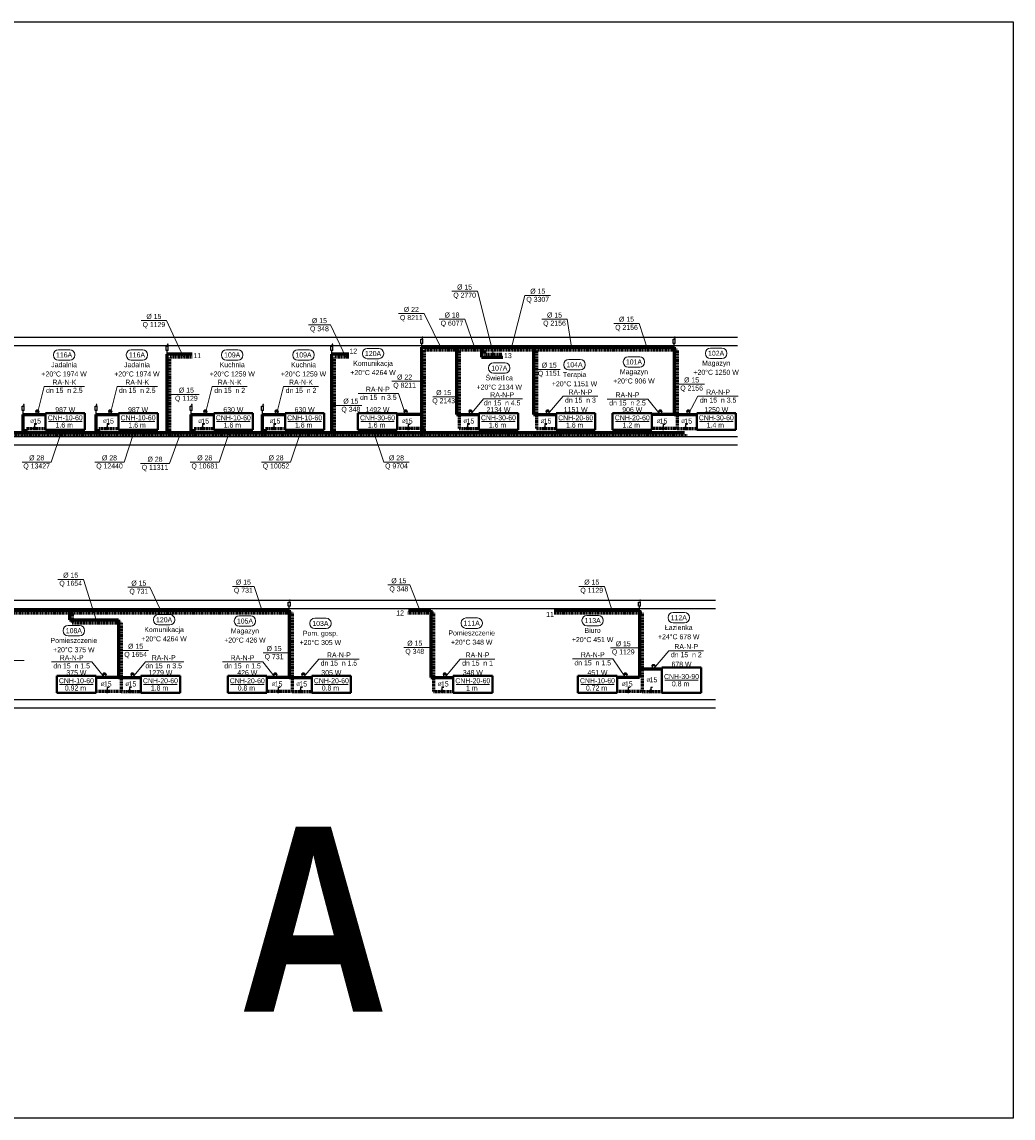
# Model space of a CAD drawing. Header units: millimetres. Extents: x -13172 to 86547, y 20 to 116183.
# Tile 45 of 52: x 17276 to 20814, y 56961 to 60875. Entities that reach past the tile are written whole.
import ezdxf
from ezdxf.enums import TextEntityAlignment as Align

# ---------------------------------------------------------------- set-up
doc = ezdxf.new("R2010")
doc.units = ezdxf.units.MM
doc.header["$LTSCALE"] = 0.7
doc.linetypes.add('CIEPLA', pattern=[5.7625, 3.175, -2.5875])
doc.layers.add('0000_NIEDRUK', color=3, linetype='Continuous', lineweight=25, plot=False)
for name, color, linetype, lineweight in [('____________co_rury_powrót', 5, 'CIEPLA', 60), ('____________co_rury_zasilanie', 1, 'Continuous', 60), ('ETYKIETY_ARMATURY', 7, 'Continuous', 18), ('ETYKIETY_GRZEJNIKOW', 7, 'Continuous', 18), ('ETYKIETY_POMIESZCZEN', 7, 'Continuous', 18), ('ETYKIETY_PRZEWODOW', 7, 'Continuous', 18), ('GRZEJNIKI', 1, 'Continuous', 40)]:
    doc.layers.add(name, color=color, linetype=linetype, lineweight=lineweight)
doc.layers.add('ARMATURA', color=7, linetype='Continuous')
doc.layers.add('STROPY', color=7, linetype='Continuous')
doc.styles.add('arial', font='arial.ttf', dxfattribs={"width": 0.9})
doc.styles.add('Ariel', font='arialbd.ttf', dxfattribs={"width": 0.8})

msp = doc.modelspace()

# ---------------------------------------------------------------- linework, layer by layer
at = {"layer": '0000_NIEDRUK'}
msp.add_lwpolyline([(15070.164, 60875.192), (20813.964, 60875.192), (20813.964, 56960.554), (15070.164, 56960.554)], close=True, dxfattribs=at)
at = {"layer": '____________co_rury_powrót'}
for p, q in [((19614.639, 59703.459), (18713.296, 59703.459)), ((18713.296, 59398.459), (18713.296, 59703.459)), ((18836.981, 59703.459), (18836.981, 59423.459)), ((18926.723, 59703.459), (18926.723, 59688.459)), ((19112.578, 59703.459), (19112.578, 59423.459)), ((19614.639, 59703.459), (19614.639, 59423.459)), ((17884.262, 59678.459), (17804.262, 59678.459)), ((17804.262, 59398.459), (17804.262, 59678.459)), ((18443.313, 59678.459), (18392.012, 59678.459)), ((18392.012, 59398.459), (18392.012, 59678.459)), ((18926.723, 59688.459), (18991.723, 59688.459)), ((15917.906, 59398.459), (19650.906, 59398.459)), ((17290.539, 59423.459), (17360.539, 59423.459)), ((17290.539, 59398.459), (17290.539, 59423.459)), ((17550.597, 59423.459), (17620.597, 59423.459)), ((17550.597, 59398.459), (17550.597, 59423.459)), ((17890.584, 59423.459), (17960.584, 59423.459)), ((17890.584, 59398.459), (17890.584, 59423.459)), ((18145.08, 59423.459), (18215.08, 59423.459)), ((18145.08, 59398.459), (18145.08, 59423.459)), ((18713.296, 59423.459), (18615.296, 59423.459)), ((18836.981, 59423.459), (18906.981, 59423.459)), ((19112.578, 59423.459), (19182.578, 59423.459)), ((19614.639, 59423.459), (19524.639, 59423.459)), ((19614.639, 59423.459), (19684.639, 59423.459)), ((16955.529, 58764.46), (18240.471, 58764.46)), ((17455.471, 58764.46), (17455.471, 58729.46)), ((18240.471, 58764.46), (18240.471, 58484.46)), ((18654.045, 58764.46), (18745.471, 58764.46)), ((18745.471, 58764.46), (18745.471, 58484.46)), ((19175.777, 58764.46), (19490.471, 58764.46)), ((19490.471, 58764.46), (19490.471, 58484.46)), ((17455.471, 58729.46), (17630.471, 58729.46)), ((17630.471, 58729.46), (17630.471, 58484.46)), ((17630.471, 58484.46), (17540.471, 58484.46)), ((17630.471, 58484.46), (17700.471, 58484.46)), ((18240.471, 58484.46), (18150.471, 58484.46)), ((18240.471, 58484.46), (18310.471, 58484.46)), ((18745.471, 58484.46), (18815.471, 58484.46)), ((19490.471, 58484.46), (19400.471, 58484.46)), ((19490.471, 58484.46), (19560.471, 58484.46))]:
    msp.add_line(p, q, dxfattribs=at)
at = {"layer": '____________co_rury_zasilanie'}
for p, q in [((18703.296, 59473.459), (18703.296, 59713.459)), ((18703.296, 59713.459), (19604.639, 59713.459)), ((18826.981, 59713.459), (18826.981, 59473.459)), ((18916.723, 59713.459), (18916.723, 59678.459)), ((19102.578, 59713.459), (19102.578, 59473.459)), ((19604.639, 59713.459), (19604.639, 59473.459)), ((17794.262, 59408.459), (17794.262, 59688.459)), ((17884.262, 59688.459), (17794.262, 59688.459)), ((18382.012, 59408.459), (18382.012, 59688.459)), ((18443.313, 59688.459), (18382.012, 59688.459)), ((18916.723, 59678.459), (18992.166, 59678.459)), ((17280.539, 59408.459), (17280.539, 59473.459)), ((17280.539, 59473.459), (17360.539, 59473.459)), ((17540.597, 59408.459), (17540.597, 59473.459)), ((17540.597, 59473.459), (17620.597, 59473.459)), ((17880.584, 59408.459), (17880.584, 59473.459)), ((17880.584, 59473.459), (17960.584, 59473.459)), ((18135.08, 59408.459), (18135.08, 59473.459)), ((18135.08, 59473.459), (18215.08, 59473.459)), ((18703.296, 59473.459), (18615.296, 59473.459)), ((18703.296, 59408.459), (18703.296, 59473.459)), ((18826.981, 59473.459), (18906.981, 59473.459)), ((19102.578, 59473.459), (19182.578, 59473.459)), ((19604.639, 59473.459), (19524.639, 59473.459)), ((19604.639, 59473.459), (19684.639, 59473.459)), ((15907.906, 59408.459), (19640.906, 59408.459)), ((17055.471, 58774.46), (17340.471, 58774.46)), ((17340.471, 58774.46), (17445.471, 58774.46)), ((17445.471, 58774.46), (17950.471, 58774.46)), ((17445.471, 58774.46), (17445.471, 58739.46)), ((17950.471, 58774.46), (18230.471, 58774.46)), ((18230.471, 58774.46), (18230.471, 58534.46)), ((18655.471, 58774.46), (18735.471, 58774.46)), ((18735.471, 58774.46), (18735.471, 58534.46)), ((19175.471, 58774.46), (19480.471, 58774.46)), ((19480.471, 58774.46), (19480.471, 58534.46)), ((17445.471, 58739.46), (17620.471, 58739.46)), ((17620.471, 58739.46), (17620.471, 58534.46)), ((19480.471, 58564.46), (19560.471, 58564.46)), ((17620.471, 58534.46), (17540.471, 58534.46)), ((17620.471, 58534.46), (17700.471, 58534.46)), ((18230.471, 58534.46), (18150.471, 58534.46)), ((18230.471, 58534.46), (18310.471, 58534.46)), ((18735.471, 58534.46), (18815.471, 58534.46)), ((19480.471, 58534.46), (19400.471, 58534.46))]:
    msp.add_line(p, q, dxfattribs=at)
at = {"layer": 'ARMATURA'}
for p, q in [((18699.644, 59742.42), (18706.948, 59742.42)), ((18699.644, 59727.133), (18699.644, 59742.42)), ((18706.948, 59727.133), (18706.948, 59742.42)), ((19600.987, 59742.42), (19608.291, 59742.42)), ((19600.987, 59727.133), (19600.987, 59742.42)), ((19608.291, 59727.133), (19608.291, 59742.42)), ((17790.609, 59717.42), (17797.914, 59717.42)), ((17790.609, 59702.133), (17790.609, 59717.42)), ((17797.914, 59702.133), (17790.609, 59702.133)), ((17794.262, 59688.459), (17794.262, 59702.133)), ((17797.914, 59702.133), (17797.914, 59717.42)), ((18378.36, 59717.42), (18385.664, 59717.42)), ((18378.36, 59702.133), (18378.36, 59717.42)), ((18385.664, 59702.133), (18378.36, 59702.133)), ((18382.012, 59688.459), (18382.012, 59702.133)), ((18385.664, 59702.133), (18385.664, 59717.42)), ((18706.948, 59727.133), (18699.644, 59727.133)), ((18703.296, 59713.459), (18703.296, 59727.133)), ((19608.291, 59727.133), (19600.987, 59727.133)), ((19604.639, 59713.459), (19604.639, 59727.133)), ((17276.887, 59502.42), (17284.191, 59502.42)), ((17276.887, 59487.133), (17276.887, 59502.42)), ((17284.191, 59487.133), (17276.887, 59487.133)), ((17280.539, 59473.459), (17280.539, 59487.133)), ((17284.191, 59487.133), (17284.191, 59502.42)), ((17327.539, 59488.459), (17324.539, 59485.459)), ((17324.539, 59485.459), (17336.539, 59485.459)), ((17324.539, 59485.459), (17327.539, 59475.459)), ((17333.539, 59488.459), (17327.539, 59488.459)), ((17336.539, 59485.459), (17333.539, 59488.459)), ((17336.539, 59485.459), (17333.539, 59475.459)), ((17536.945, 59502.42), (17544.249, 59502.42)), ((17536.945, 59487.133), (17536.945, 59502.42)), ((17544.249, 59487.133), (17536.945, 59487.133)), ((17540.597, 59473.459), (17540.597, 59487.133)), ((17544.249, 59487.133), (17544.249, 59502.42)), ((17587.597, 59488.459), (17584.597, 59485.459)), ((17584.597, 59485.459), (17596.597, 59485.459)), ((17584.597, 59485.459), (17587.597, 59475.459)), ((17593.597, 59488.459), (17587.597, 59488.459)), ((17596.597, 59485.459), (17593.597, 59488.459)), ((17596.597, 59485.459), (17593.597, 59475.459)), ((17876.932, 59502.42), (17884.236, 59502.42)), ((17876.932, 59487.133), (17876.932, 59502.42)), ((17884.236, 59487.133), (17876.932, 59487.133)), ((17880.584, 59473.459), (17880.584, 59487.133)), ((17884.236, 59487.133), (17884.236, 59502.42)), ((17927.584, 59488.459), (17924.584, 59485.459)), ((17924.584, 59485.459), (17936.584, 59485.459)), ((17924.584, 59485.459), (17927.584, 59475.459)), ((17933.584, 59488.459), (17927.584, 59488.459)), ((17936.584, 59485.459), (17933.584, 59488.459)), ((17936.584, 59485.459), (17933.584, 59475.459)), ((18131.428, 59502.42), (18138.732, 59502.42)), ((18131.428, 59487.133), (18131.428, 59502.42)), ((18138.732, 59487.133), (18131.428, 59487.133)), ((18135.08, 59473.459), (18135.08, 59487.133)), ((18138.732, 59487.133), (18138.732, 59502.42)), ((18182.08, 59488.459), (18179.08, 59485.459)), ((18179.08, 59485.459), (18191.08, 59485.459)), ((18179.08, 59485.459), (18182.08, 59475.459)), ((18188.08, 59488.459), (18182.08, 59488.459)), ((18191.08, 59485.459), (18188.08, 59488.459)), ((18191.08, 59485.459), (18188.08, 59475.459)), ((18642.296, 59488.459), (18639.296, 59485.459)), ((18639.296, 59485.459), (18651.296, 59485.459)), ((18639.296, 59485.459), (18642.296, 59475.459)), ((18648.296, 59488.459), (18642.296, 59488.459)), ((18651.296, 59485.459), (18648.296, 59488.459)), ((18651.296, 59485.459), (18648.296, 59475.459)), ((18873.981, 59488.459), (18870.981, 59485.459)), ((18870.981, 59485.459), (18882.981, 59485.459)), ((18870.981, 59485.459), (18873.981, 59475.459)), ((18879.981, 59488.459), (18873.981, 59488.459)), ((18882.981, 59485.459), (18879.981, 59488.459)), ((18882.981, 59485.459), (18879.981, 59475.459)), ((19149.578, 59488.459), (19146.578, 59485.459)), ((19146.578, 59485.459), (19158.578, 59485.459)), ((19146.578, 59485.459), (19149.578, 59475.459)), ((19155.578, 59488.459), (19149.578, 59488.459)), ((19158.578, 59485.459), (19155.578, 59488.459)), ((19158.578, 59485.459), (19155.578, 59475.459)), ((19551.639, 59488.459), (19548.639, 59485.459)), ((19548.639, 59485.459), (19560.639, 59485.459)), ((19548.639, 59485.459), (19551.639, 59475.459)), ((19557.639, 59488.459), (19551.639, 59488.459)), ((19560.639, 59485.459), (19557.639, 59488.459)), ((19560.639, 59485.459), (19557.639, 59475.459)), ((19651.639, 59488.459), (19648.639, 59485.459)), ((19648.639, 59485.459), (19660.639, 59485.459)), ((19648.639, 59485.459), (19651.639, 59475.459)), ((19657.639, 59488.459), (19651.639, 59488.459)), ((19660.639, 59485.459), (19657.639, 59488.459)), ((19660.639, 59485.459), (19657.639, 59475.459)), ((17327.539, 59437.459), (17320.539, 59437.459)), ((17320.539, 59437.459), (17320.539, 59430.459)), ((17587.597, 59437.459), (17580.597, 59437.459)), ((17580.597, 59437.459), (17580.597, 59430.459)), ((17927.584, 59437.459), (17920.584, 59437.459)), ((17920.584, 59437.459), (17920.584, 59430.459)), ((18182.08, 59437.459), (18175.08, 59437.459)), ((18175.08, 59437.459), (18175.08, 59430.459)), ((18662.296, 59437.459), (18655.296, 59437.459)), ((18655.296, 59437.459), (18655.296, 59430.459)), ((18873.981, 59437.459), (18866.981, 59437.459)), ((18866.981, 59437.459), (18866.981, 59430.459)), ((19149.578, 59437.459), (19142.578, 59437.459)), ((19142.578, 59437.459), (19142.578, 59430.459)), ((19571.639, 59437.459), (19564.639, 59437.459)), ((19564.639, 59437.459), (19564.639, 59430.459)), ((19651.639, 59437.459), (19644.639, 59437.459)), ((19644.639, 59437.459), (19644.639, 59430.459)), ((18226.819, 58803.42), (18234.123, 58803.42)), ((18226.819, 58788.134), (18226.819, 58803.42)), ((18234.123, 58788.134), (18234.123, 58803.42)), ((19476.819, 58803.42), (19484.123, 58803.42)), ((19476.819, 58788.134), (19476.819, 58803.42)), ((19484.123, 58788.134), (19484.123, 58803.42)), ((18234.123, 58788.134), (18226.819, 58788.134)), ((18230.471, 58774.46), (18230.471, 58788.134)), ((19484.123, 58788.134), (19476.819, 58788.134)), ((19480.471, 58774.46), (19480.471, 58788.134)), ((19527.471, 58579.46), (19524.471, 58576.46)), ((19524.471, 58576.46), (19536.471, 58576.46)), ((19524.471, 58576.46), (19527.471, 58566.46)), ((19533.471, 58579.46), (19527.471, 58579.46)), ((19536.471, 58576.46), (19533.471, 58579.46)), ((19536.471, 58576.46), (19533.471, 58566.46)), ((17567.471, 58549.46), (17564.471, 58546.46)), ((17564.471, 58546.46), (17576.471, 58546.46)), ((17564.471, 58546.46), (17567.471, 58536.46)), ((17573.471, 58549.46), (17567.471, 58549.46)), ((17576.471, 58546.46), (17573.471, 58549.46)), ((17576.471, 58546.46), (17573.471, 58536.46)), ((17667.471, 58549.46), (17664.471, 58546.46)), ((17664.471, 58546.46), (17676.471, 58546.46)), ((17664.471, 58546.46), (17667.471, 58536.46)), ((17673.471, 58549.46), (17667.471, 58549.46)), ((17676.471, 58546.46), (17673.471, 58549.46)), ((17676.471, 58546.46), (17673.471, 58536.46)), ((18177.471, 58549.46), (18174.471, 58546.46)), ((18174.471, 58546.46), (18186.471, 58546.46)), ((18174.471, 58546.46), (18177.471, 58536.46)), ((18183.471, 58549.46), (18177.471, 58549.46)), ((18186.471, 58546.46), (18183.471, 58549.46)), ((18186.471, 58546.46), (18183.471, 58536.46)), ((18277.471, 58549.46), (18274.471, 58546.46)), ((18274.471, 58546.46), (18286.471, 58546.46)), ((18274.471, 58546.46), (18277.471, 58536.46)), ((18283.471, 58549.46), (18277.471, 58549.46)), ((18286.471, 58546.46), (18283.471, 58549.46)), ((18286.471, 58546.46), (18283.471, 58536.46)), ((18782.471, 58549.46), (18779.471, 58546.46)), ((18779.471, 58546.46), (18791.471, 58546.46)), ((18779.471, 58546.46), (18782.471, 58536.46)), ((18788.471, 58549.46), (18782.471, 58549.46)), ((18791.471, 58546.46), (18788.471, 58549.46)), ((18791.471, 58546.46), (18788.471, 58536.46)), ((19427.471, 58549.46), (19424.471, 58546.46)), ((19424.471, 58546.46), (19436.471, 58546.46)), ((19424.471, 58546.46), (19427.471, 58536.46)), ((19433.471, 58549.46), (19427.471, 58549.46)), ((19436.471, 58546.46), (19433.471, 58549.46)), ((19436.471, 58546.46), (19433.471, 58536.46)), ((17587.471, 58498.46), (17580.471, 58498.46)), ((17580.471, 58498.46), (17580.471, 58491.46)), ((17667.471, 58498.46), (17660.471, 58498.46)), ((17660.471, 58498.46), (17660.471, 58491.46)), ((18197.471, 58498.46), (18190.471, 58498.46)), ((18190.471, 58498.46), (18190.471, 58491.46)), ((18277.471, 58498.46), (18270.471, 58498.46)), ((18270.471, 58498.46), (18270.471, 58491.46)), ((18782.471, 58498.46), (18775.471, 58498.46)), ((18775.471, 58498.46), (18775.471, 58491.46)), ((19447.471, 58498.46), (19440.471, 58498.46)), ((19440.471, 58498.46), (19440.471, 58491.46)), ((19527.471, 58498.46), (19520.471, 58498.46)), ((19520.471, 58498.46), (19520.471, 58491.46))]:
    msp.add_line(p, q, dxfattribs=at)
at = {"layer": 'ARMATURA', "lineweight": 18}
for p, q in [((18703.404, 59746.281), (18705.463, 59751.335)), ((18707.522, 59746.281), (18705.463, 59751.335)), ((18705.463, 59742.42), (18705.463, 59748.037)), ((19604.747, 59746.281), (19606.806, 59751.335)), ((19608.865, 59746.281), (19606.806, 59751.335)), ((19606.806, 59742.42), (19606.806, 59748.037)), ((17794.37, 59721.281), (17796.429, 59726.335)), ((17798.488, 59721.281), (17796.429, 59726.335)), ((17796.429, 59717.42), (17796.429, 59723.037)), ((18382.12, 59721.281), (18384.179, 59726.335)), ((18386.238, 59721.281), (18384.179, 59726.335)), ((18384.179, 59717.42), (18384.179, 59723.037)), ((17280.647, 59506.281), (17282.706, 59511.335)), ((17284.765, 59506.281), (17282.706, 59511.335)), ((17282.706, 59502.42), (17282.706, 59508.037)), ((17540.705, 59506.281), (17542.764, 59511.335)), ((17544.823, 59506.281), (17542.764, 59511.335)), ((17542.764, 59502.42), (17542.764, 59508.037)), ((17880.693, 59506.281), (17882.752, 59511.335)), ((17884.811, 59506.281), (17882.752, 59511.335)), ((17882.752, 59502.42), (17882.752, 59508.037)), ((18135.189, 59506.281), (18137.248, 59511.335)), ((18139.307, 59506.281), (18137.248, 59511.335)), ((18137.248, 59502.42), (18137.248, 59508.037)), ((18230.579, 58807.281), (18232.638, 58812.335)), ((18234.697, 58807.281), (18232.638, 58812.335)), ((18232.638, 58803.42), (18232.638, 58809.037)), ((19480.579, 58807.281), (19482.638, 58812.335)), ((19484.697, 58807.281), (19482.638, 58812.335)), ((19482.638, 58803.42), (19482.638, 58809.037))]:
    msp.add_line(p, q, dxfattribs=at)
at = {"layer": 'ARMATURA'}
for points, const_width in [([(17327.539, 59473.459, 1), (17333.539, 59473.459, 1)], 6), ([(17587.597, 59473.459, 1), (17593.597, 59473.459, 1)], 6), ([(17927.584, 59473.459, 1), (17933.584, 59473.459, 1)], 6), ([(18182.08, 59473.459, 1), (18188.08, 59473.459, 1)], 6), ([(18642.296, 59473.459, 1), (18648.296, 59473.459, 1)], 6), ([(18873.981, 59473.459, 1), (18879.981, 59473.459, 1)], 6), ([(19149.578, 59473.459, 1), (19155.578, 59473.459, 1)], 6), ([(19551.639, 59473.459, 1), (19557.639, 59473.459, 1)], 6), ([(19651.639, 59473.459, 1), (19657.639, 59473.459, 1)], 6), ([(17317.039, 59423.459, 1), (17324.039, 59423.459, 1)], 7), ([(17577.097, 59423.459, 1), (17584.097, 59423.459, 1)], 7), ([(17917.084, 59423.459, 1), (17924.084, 59423.459, 1)], 7), ([(18171.58, 59423.459, 1), (18178.58, 59423.459, 1)], 7), ([(18651.796, 59423.459, 1), (18658.796, 59423.459, 1)], 7), ([(18863.481, 59423.459, 1), (18870.481, 59423.459, 1)], 7), ([(19139.078, 59423.459, 1), (19146.078, 59423.459, 1)], 7), ([(19561.139, 59423.459, 1), (19568.139, 59423.459, 1)], 7), ([(19641.139, 59423.459, 1), (19648.139, 59423.459, 1)], 7), ([(19527.471, 58564.46, 1), (19533.471, 58564.46, 1)], 6), ([(17567.471, 58534.46, 1), (17573.471, 58534.46, 1)], 6), ([(17667.471, 58534.46, 1), (17673.471, 58534.46, 1)], 6), ([(18177.471, 58534.46, 1), (18183.471, 58534.46, 1)], 6), ([(18277.471, 58534.46, 1), (18283.471, 58534.46, 1)], 6), ([(18782.471, 58534.46, 1), (18788.471, 58534.46, 1)], 6), ([(19427.471, 58534.46, 1), (19433.471, 58534.46, 1)], 6), ([(17576.971, 58484.46, 1), (17583.971, 58484.46, 1)], 7), ([(17656.971, 58484.46, 1), (17663.971, 58484.46, 1)], 7), ([(18186.971, 58484.46, 1), (18193.971, 58484.46, 1)], 7), ([(18266.971, 58484.46, 1), (18273.971, 58484.46, 1)], 7), ([(18771.971, 58484.46, 1), (18778.971, 58484.46, 1)], 7), ([(19436.971, 58484.46, 1), (19443.971, 58484.46, 1)], 7), ([(19516.971, 58484.46, 1), (19523.971, 58484.46, 1)], 7)]:
    msp.add_lwpolyline(points, format="xyb", close=True, dxfattribs=dict(at, const_width=const_width))
at = {"layer": 'ETYKIETY_ARMATURY'}
for p, q in [((17330.539, 59473.459), (17355.539, 59573.459)), ((17355.539, 59573.459), (17499.539, 59573.459)), ((17590.597, 59473.459), (17615.597, 59573.459)), ((17615.597, 59573.459), (17759.597, 59573.459)), ((17930.584, 59473.459), (17955.584, 59573.459)), ((17955.584, 59573.459), (18079.584, 59573.459)), ((18185.08, 59473.459), (18210.08, 59573.459)), ((18210.08, 59573.459), (18334.08, 59573.459)), ((18476.296, 59548.459), (18620.296, 59548.459)), ((18645.296, 59473.459), (18620.296, 59548.459)), ((18876.981, 59473.459), (18923.757, 59528.739)), ((18923.757, 59528.739), (19062.259, 59528.739)), ((19152.578, 59473.459), (19207.578, 59538.459)), ((19207.578, 59538.459), (19331.578, 59538.459)), ((19365.639, 59528.459), (19509.639, 59528.459)), ((19554.639, 59473.459), (19509.639, 59528.459)), ((19654.639, 59473.459), (19689.055, 59538.459)), ((19689.055, 59538.459), (19833.055, 59538.459)), ((19530.471, 58564.46), (19585.471, 58629.46)), ((19585.471, 58629.46), (19709.471, 58629.46)), ((17156.117, 58594.314), (17283.887, 58594.314)), ((17381.471, 58589.46), (17525.471, 58589.46)), ((17570.471, 58534.46), (17525.471, 58589.46)), ((17670.471, 58534.46), (17717.246, 58589.74)), ((17717.246, 58589.74), (17854.033, 58589.74)), ((17991.471, 58589.46), (18135.471, 58589.46)), ((18180.471, 58534.46), (18135.471, 58589.46)), ((18280.471, 58534.46), (18335.471, 58599.46)), ((18335.471, 58599.46), (18479.471, 58599.46)), ((18785.471, 58534.46), (18840.471, 58599.46)), ((18840.471, 58599.46), (18964.471, 58599.46)), ((19241.471, 58600.367), (19385.471, 58600.367)), ((19430.471, 58534.46), (19385.471, 58600.367))]:
    msp.add_line(p, q, dxfattribs=at)
at = {"layer": 'ETYKIETY_POMIESZCZEN'}
for p, q in [((17406.039, 59704.459), (17447.039, 59704.459)), ((17666.097, 59704.459), (17707.097, 59704.459)), ((18006.084, 59704.459), (18047.084, 59704.459)), ((18260.58, 59704.459), (18301.58, 59704.459)), ((18508.796, 59709.459), (18549.796, 59709.459)), ((19733.511, 59710.334), (19774.511, 59710.334)), ((17388.539, 59686.959), (17388.539, 59684.959)), ((17406.039, 59667.459), (17447.039, 59667.459)), ((17464.539, 59686.959), (17464.539, 59684.959)), ((17648.597, 59686.959), (17648.597, 59684.959)), ((17666.097, 59667.459), (17707.097, 59667.459)), ((17724.597, 59686.959), (17724.597, 59684.959)), ((17988.584, 59686.959), (17988.584, 59684.959)), ((18006.084, 59667.459), (18047.084, 59667.459)), ((18064.584, 59686.959), (18064.584, 59684.959)), ((18243.08, 59686.959), (18243.08, 59684.959)), ((18260.58, 59667.459), (18301.58, 59667.459)), ((18319.08, 59686.959), (18319.08, 59684.959)), ((18491.296, 59691.959), (18491.296, 59689.959)), ((18508.796, 59672.459), (18549.796, 59672.459)), ((18567.296, 59691.959), (18567.296, 59689.959)), ((19228.078, 59669.459), (19269.078, 59669.459)), ((19422.639, 59661.959), (19422.639, 59659.959)), ((19440.139, 59679.459), (19481.139, 59679.459)), ((19498.639, 59661.959), (19498.639, 59659.959)), ((19716.011, 59692.834), (19716.011, 59690.834)), ((19733.511, 59673.334), (19774.511, 59673.334)), ((19792.011, 59692.834), (19792.011, 59690.834)), ((18941.874, 59640.067), (18941.874, 59638.067)), ((18959.374, 59657.567), (19000.374, 59657.567)), ((18959.374, 59620.567), (19000.374, 59620.567)), ((19017.874, 59640.067), (19017.874, 59638.067)), ((19210.578, 59651.959), (19210.578, 59649.959)), ((19228.078, 59632.459), (19269.078, 59632.459)), ((19286.578, 59651.959), (19286.578, 59649.959)), ((19440.139, 59642.459), (19481.139, 59642.459)), ((19600.131, 58766.043), (19641.131, 58766.043)), ((17440.848, 58719.734), (17481.848, 58719.734)), ((17745.501, 58741.114), (17745.501, 58739.114)), ((17763.001, 58758.614), (17804.001, 58758.614)), ((17763.001, 58721.614), (17804.001, 58721.614)), ((17821.501, 58741.114), (17821.501, 58739.114)), ((18034.066, 58736.536), (18034.066, 58734.536)), ((18051.566, 58754.036), (18092.566, 58754.036)), ((18110.066, 58736.536), (18110.066, 58734.536)), ((18303.471, 58727.96), (18303.471, 58725.96)), ((18320.971, 58745.46), (18361.971, 58745.46)), ((18379.471, 58727.96), (18379.471, 58725.96)), ((18843.471, 58728.969), (18843.471, 58726.969)), ((18860.971, 58746.469), (18901.971, 58746.469)), ((18919.471, 58728.969), (18919.471, 58726.969)), ((19275.075, 58738.252), (19275.075, 58736.252)), ((19292.575, 58755.752), (19333.575, 58755.752)), ((19351.075, 58738.252), (19351.075, 58736.252)), ((19582.631, 58748.543), (19582.631, 58746.543)), ((19600.131, 58729.043), (19641.131, 58729.043)), ((19658.631, 58748.543), (19658.631, 58746.543)), ((17423.348, 58702.234), (17423.348, 58700.234)), ((17440.848, 58682.734), (17481.848, 58682.734)), ((17499.348, 58702.234), (17499.348, 58700.234)), ((18051.566, 58717.036), (18092.566, 58717.036)), ((18320.971, 58708.46), (18361.971, 58708.46)), ((18860.971, 58709.469), (18901.971, 58709.469)), ((19292.575, 58718.752), (19333.575, 58718.752))]:
    msp.add_line(p, q, dxfattribs=at)
for centre, start, end in [((17406.039, 59686.959), 90, 180), ((17447.039, 59686.959), 0, 90), ((17666.097, 59686.959), 90, 180), ((17707.097, 59686.959), 0, 90), ((18006.084, 59686.959), 90, 180), ((18047.084, 59686.959), 0, 90), ((18260.58, 59686.959), 90, 180), ((18301.58, 59686.959), 0, 90), ((18508.796, 59691.959), 90, 180), ((18549.796, 59691.959), 0, 90), ((19733.511, 59692.834), 90, 180), ((19774.511, 59692.834), 0, 90), ((17406.039, 59684.959), 180, 270), ((17447.039, 59684.959), 270, 0), ((17666.097, 59684.959), 180, 270), ((17707.097, 59684.959), 270, 0), ((18006.084, 59684.959), 180, 270), ((18047.084, 59684.959), 270, 0), ((18260.58, 59684.959), 180, 270), ((18301.58, 59684.959), 270, 0), ((18508.796, 59689.959), 180, 270), ((18549.796, 59689.959), 270, 0), ((19228.078, 59651.959), 90, 180), ((19269.078, 59651.959), 0, 90), ((19440.139, 59661.959), 90, 180), ((19440.139, 59659.959), 180, 270), ((19481.139, 59661.959), 0, 90), ((19481.139, 59659.959), 270, 0), ((19733.511, 59690.834), 180, 270), ((19774.511, 59690.834), 270, 0), ((18959.374, 59640.067), 90, 180), ((18959.374, 59638.067), 180, 270), ((19000.374, 59640.067), 0, 90), ((19000.374, 59638.067), 270, 0), ((19228.078, 59649.959), 180, 270), ((19269.078, 59649.959), 270, 0), ((19600.131, 58748.543), 90, 180), ((19641.131, 58748.543), 0, 90), ((17440.848, 58702.234), 90, 180), ((17481.848, 58702.234), 0, 90), ((17763.001, 58741.114), 90, 180), ((17763.001, 58739.114), 180, 270), ((17804.001, 58741.114), 0, 90), ((17804.001, 58739.114), 270, 0), ((18051.566, 58736.536), 90, 180), ((18051.566, 58734.536), 180, 270), ((18092.566, 58736.536), 0, 90), ((18092.566, 58734.536), 270, 0), ((18320.971, 58727.96), 90, 180), ((18320.971, 58725.96), 180, 270), ((18361.971, 58727.96), 0, 90), ((18361.971, 58725.96), 270, 0), ((18860.971, 58728.969), 90, 180), ((18860.971, 58726.969), 180, 270), ((18901.971, 58728.969), 0, 90), ((18901.971, 58726.969), 270, 0), ((19292.575, 58738.252), 90, 180), ((19292.575, 58736.252), 180, 270), ((19333.575, 58738.252), 0, 90), ((19333.575, 58736.252), 270, 0), ((19600.131, 58746.543), 180, 270), ((19641.131, 58746.543), 270, 0), ((17440.848, 58700.234), 180, 270), ((17481.848, 58700.234), 270, 0)]:
    msp.add_arc(centre, 17.5, start, end, dxfattribs=at)
at = {"layer": 'ETYKIETY_PRZEWODOW'}
for p, q in [((18810.723, 59913.459), (18901.723, 59913.459)), ((18961.723, 59678.459), (18901.723, 59913.459)), ((19021.723, 59703.459), (19071.723, 59898.459)), ((19071.723, 59898.459), (19162.723, 59898.459)), ((18620.559, 59833.459), (18711.559, 59833.459)), ((18776.559, 59703.459), (18711.559, 59833.459)), ((17701.621, 59808.459), (17792.621, 59808.459)), ((17852.621, 59678.459), (17792.621, 59808.459)), ((18299.012, 59793.459), (18377.012, 59793.459)), ((18432.012, 59678.459), (18377.012, 59793.459)), ((18765.723, 59813.459), (18856.723, 59813.459)), ((18891.723, 59713.459), (18856.723, 59813.459)), ((19131.578, 59813.459), (19222.578, 59813.459)), ((19237.578, 59713.459), (19222.578, 59813.459)), ((19388.639, 59798.459), (19479.639, 59798.459)), ((19509.639, 59703.459), (19479.639, 59798.459)), ((19102.578, 59634.43), (19197.303, 59634.43)), ((18596.436, 59591.867), (18713.296, 59591.867)), ((19604.639, 59581.697), (19712.051, 59581.697)), ((17794.262, 59545.128), (17908.553, 59545.128)), ((18382.012, 59505.841), (18489.128, 59505.841)), ((18742.398, 59536.545), (18836.981, 59536.545)), ((17415.539, 59408.459), (17380.539, 59303.459)), ((17675.597, 59408.459), (17640.597, 59303.459)), ((17843.032, 59408.459), (17803.032, 59298.459)), ((18015.584, 59408.459), (17980.584, 59303.459)), ((18270.08, 59408.459), (18235.08, 59303.459)), ((18532.509, 59408.459), (18567.509, 59303.459)), ((17276.539, 59303.459), (17380.539, 59303.459)), ((17536.597, 59303.459), (17640.597, 59303.459)), ((17699.032, 59298.459), (17803.032, 59298.459)), ((17876.584, 59303.459), (17980.584, 59303.459)), ((18131.08, 59303.459), (18235.08, 59303.459)), ((18567.509, 59303.459), (18658.509, 59303.459)), ((17404.471, 58884.46), (17495.471, 58884.46)), ((17540.471, 58739.46), (17495.471, 58884.46)), ((17654.426, 58855.975), (17732.982, 58855.975)), ((17775.471, 58764.46), (17732.982, 58855.975)), ((18027.471, 58859.46), (18105.471, 58859.46)), ((18135.471, 58764.46), (18105.471, 58859.46)), ((18582.471, 58864.46), (18660.471, 58864.46)), ((18700.471, 58764.46), (18660.471, 58864.46)), ((19264.471, 58859.46), (19355.471, 58859.46)), ((19385.471, 58764.46), (19355.471, 58859.46)), ((18639.173, 58641.36), (18745.471, 58641.36)), ((17620.471, 58630.562), (17727.309, 58630.562)), ((18137.068, 58622.378), (18240.471, 58622.378)), ((19376.927, 58639.425), (19490.471, 58639.425))]:
    msp.add_line(p, q, dxfattribs=at)
at = {"layer": 'GRZEJNIKI'}
for p, q in [((17360.539, 59478.459), (17500.539, 59478.459)), ((17360.539, 59418.459), (17360.539, 59478.459)), ((17360.539, 59478.459), (17500.539, 59478.459)), ((17360.539, 59418.459), (17360.539, 59478.459)), ((17500.539, 59418.459), (17500.539, 59478.459)), ((17500.539, 59418.459), (17500.539, 59478.459)), ((17620.597, 59478.459), (17760.597, 59478.459)), ((17620.597, 59418.459), (17620.597, 59478.459)), ((17620.597, 59478.459), (17760.597, 59478.459)), ((17620.597, 59418.459), (17620.597, 59478.459)), ((17760.597, 59418.459), (17760.597, 59478.459)), ((17760.597, 59418.459), (17760.597, 59478.459)), ((17960.584, 59478.459), (18100.584, 59478.459)), ((17960.584, 59418.459), (17960.584, 59478.459)), ((17960.584, 59478.459), (18100.584, 59478.459)), ((17960.584, 59418.459), (17960.584, 59478.459)), ((18100.584, 59418.459), (18100.584, 59478.459)), ((18100.584, 59418.459), (18100.584, 59478.459)), ((18215.08, 59478.459), (18355.08, 59478.459)), ((18215.08, 59418.459), (18215.08, 59478.459)), ((18215.08, 59478.459), (18355.08, 59478.459)), ((18215.08, 59418.459), (18215.08, 59478.459)), ((18355.08, 59418.459), (18355.08, 59478.459)), ((18355.08, 59418.459), (18355.08, 59478.459)), ((18475.296, 59478.459), (18615.296, 59478.459)), ((18475.296, 59418.459), (18475.296, 59478.459)), ((18475.296, 59478.459), (18615.296, 59478.459)), ((18475.296, 59418.459), (18475.296, 59478.459)), ((18615.296, 59418.459), (18615.296, 59478.459)), ((18615.296, 59418.459), (18615.296, 59478.459)), ((18906.981, 59478.459), (19046.981, 59478.459)), ((18906.981, 59418.459), (18906.981, 59478.459)), ((18906.981, 59478.459), (19046.981, 59478.459)), ((18906.981, 59418.459), (18906.981, 59478.459)), ((19046.981, 59418.459), (19046.981, 59478.459)), ((19046.981, 59418.459), (19046.981, 59478.459)), ((19182.578, 59478.459), (19322.578, 59478.459)), ((19182.578, 59418.459), (19182.578, 59478.459)), ((19182.578, 59478.459), (19322.578, 59478.459)), ((19182.578, 59418.459), (19182.578, 59478.459)), ((19322.578, 59418.459), (19322.578, 59478.459)), ((19322.578, 59418.459), (19322.578, 59478.459)), ((19384.639, 59478.459), (19524.639, 59478.459)), ((19384.639, 59418.459), (19384.639, 59478.459)), ((19384.639, 59478.459), (19524.639, 59478.459)), ((19384.639, 59418.459), (19384.639, 59478.459)), ((19524.639, 59418.459), (19524.639, 59478.459)), ((19524.639, 59418.459), (19524.639, 59478.459)), ((19684.639, 59478.459), (19824.639, 59478.459)), ((19684.639, 59418.459), (19684.639, 59478.459)), ((19684.639, 59478.459), (19824.639, 59478.459)), ((19684.639, 59418.459), (19684.639, 59478.459)), ((19824.639, 59418.459), (19824.639, 59478.459)), ((19824.639, 59418.459), (19824.639, 59478.459)), ((17360.539, 59418.459), (17500.539, 59418.459)), ((17360.539, 59418.459), (17500.539, 59418.459)), ((17620.597, 59418.459), (17760.597, 59418.459)), ((17620.597, 59418.459), (17760.597, 59418.459)), ((17960.584, 59418.459), (18100.584, 59418.459)), ((17960.584, 59418.459), (18100.584, 59418.459)), ((18215.08, 59418.459), (18355.08, 59418.459)), ((18215.08, 59418.459), (18355.08, 59418.459)), ((18475.296, 59418.459), (18615.296, 59418.459)), ((18475.296, 59418.459), (18615.296, 59418.459)), ((18906.981, 59418.459), (19046.981, 59418.459)), ((18906.981, 59418.459), (19046.981, 59418.459)), ((19182.578, 59418.459), (19322.578, 59418.459)), ((19182.578, 59418.459), (19322.578, 59418.459)), ((19384.639, 59418.459), (19524.639, 59418.459)), ((19384.639, 59418.459), (19524.639, 59418.459)), ((19684.639, 59418.459), (19824.639, 59418.459)), ((19684.639, 59418.459), (19824.639, 59418.459)), ((19560.471, 58569.46), (19700.471, 58569.46)), ((19560.471, 58479.46), (19560.471, 58569.46)), ((19560.471, 58569.46), (19700.471, 58569.46)), ((19560.471, 58479.46), (19560.471, 58569.46)), ((19700.471, 58479.46), (19700.471, 58569.46)), ((19700.471, 58479.46), (19700.471, 58569.46)), ((17400.471, 58539.46), (17540.471, 58539.46)), ((17400.471, 58479.46), (17400.471, 58539.46)), ((17400.471, 58539.46), (17540.471, 58539.46)), ((17400.471, 58479.46), (17400.471, 58539.46)), ((17540.471, 58479.46), (17540.471, 58539.46)), ((17540.471, 58479.46), (17540.471, 58539.46)), ((17700.471, 58539.46), (17840.471, 58539.46)), ((17700.471, 58479.46), (17700.471, 58539.46)), ((17700.471, 58539.46), (17840.471, 58539.46)), ((17700.471, 58479.46), (17700.471, 58539.46)), ((17840.471, 58479.46), (17840.471, 58539.46)), ((17840.471, 58479.46), (17840.471, 58539.46)), ((18010.471, 58539.46), (18150.471, 58539.46)), ((18010.471, 58479.46), (18010.471, 58539.46)), ((18010.471, 58539.46), (18150.471, 58539.46)), ((18010.471, 58479.46), (18010.471, 58539.46)), ((18150.471, 58479.46), (18150.471, 58539.46)), ((18150.471, 58479.46), (18150.471, 58539.46)), ((18310.471, 58539.46), (18450.471, 58539.46)), ((18310.471, 58479.46), (18310.471, 58539.46)), ((18310.471, 58539.46), (18450.471, 58539.46)), ((18310.471, 58479.46), (18310.471, 58539.46)), ((18450.471, 58479.46), (18450.471, 58539.46)), ((18450.471, 58479.46), (18450.471, 58539.46)), ((18815.471, 58539.46), (18955.471, 58539.46)), ((18815.471, 58479.46), (18815.471, 58539.46)), ((18815.471, 58539.46), (18955.471, 58539.46)), ((18815.471, 58479.46), (18815.471, 58539.46)), ((18955.471, 58479.46), (18955.471, 58539.46)), ((18955.471, 58479.46), (18955.471, 58539.46)), ((19260.471, 58539.46), (19400.471, 58539.46)), ((19260.471, 58479.46), (19260.471, 58539.46)), ((19260.471, 58539.46), (19400.471, 58539.46)), ((19260.471, 58479.46), (19260.471, 58539.46)), ((19400.471, 58479.46), (19400.471, 58539.46)), ((19400.471, 58479.46), (19400.471, 58539.46)), ((17400.471, 58479.46), (17540.471, 58479.46)), ((17400.471, 58479.46), (17540.471, 58479.46)), ((17700.471, 58479.46), (17840.471, 58479.46)), ((17700.471, 58479.46), (17840.471, 58479.46)), ((18010.471, 58479.46), (18150.471, 58479.46)), ((18010.471, 58479.46), (18150.471, 58479.46)), ((18310.471, 58479.46), (18450.471, 58479.46)), ((18310.471, 58479.46), (18450.471, 58479.46)), ((18815.471, 58479.46), (18955.471, 58479.46)), ((18815.471, 58479.46), (18955.471, 58479.46)), ((19260.471, 58479.46), (19400.471, 58479.46)), ((19260.471, 58479.46), (19400.471, 58479.46)), ((19560.471, 58479.46), (19700.471, 58479.46)), ((19560.471, 58479.46), (19700.471, 58479.46))]:
    msp.add_line(p, q, dxfattribs=at)
at = {"layer": 'GRZEJNIKI', "color": 7, "lineweight": 18}
for p, q in [((17370.539, 59448.459), (17490.539, 59448.459)), ((17630.597, 59448.459), (17750.597, 59448.459)), ((17970.584, 59448.459), (18090.584, 59448.459)), ((18225.08, 59448.459), (18345.08, 59448.459)), ((18485.296, 59448.459), (18605.296, 59448.459)), ((18916.981, 59448.459), (19036.981, 59448.459)), ((19192.578, 59448.459), (19312.578, 59448.459)), ((19394.639, 59448.459), (19514.639, 59448.459)), ((19694.639, 59448.459), (19814.639, 59448.459)), ((19570.471, 58524.46), (19690.471, 58524.46)), ((17410.471, 58509.46), (17530.471, 58509.46)), ((17710.471, 58509.46), (17830.471, 58509.46)), ((18020.471, 58509.46), (18140.471, 58509.46)), ((18320.471, 58509.46), (18440.471, 58509.46)), ((18825.471, 58509.46), (18945.471, 58509.46)), ((19270.471, 58509.46), (19390.471, 58509.46))]:
    msp.add_line(p, q, dxfattribs=at)
at = {"layer": 'STROPY'}
for p, q in [((19830.801, 59748.459), (15798.57, 59748.459)), ((19830.801, 59718.459), (15798.57, 59718.459)), ((19830.801, 59393.459), (15798.57, 59393.459)), ((19830.801, 59363.459), (15798.57, 59363.459)), ((19751.701, 58809.46), (16806.506, 58809.46)), ((19751.701, 58779.46), (16806.506, 58779.46)), ((19751.701, 58454.46), (16806.506, 58454.46)), ((19751.701, 58424.46), (16806.506, 58424.46))]:
    msp.add_line(p, q, dxfattribs=at)

# ---------------------------------------------------------------- texts
at = {"layer": '0000_NIEDRUK', "style": 'Ariel', "width": 0.8}
msp.add_text('A', height=660.856, dxfattribs=at).set_placement((18049.765, 57340.503))
at = {"layer": 'ETYKIETY_ARMATURY', "style": 'arial', "width": 0.9}
for s, p in [('RA-N-K', (17427.539, 59588.459)), ('RA-N-K', (17687.597, 59588.459)), ('RA-N-K', (18017.584, 59588.459)), ('RA-N-K', (18272.08, 59588.459)), ('dn 15  n 2.5', (17427.539, 59559.459)), ('dn 15  n 2.5', (17687.597, 59559.459)), ('dn 15  n 2', (18017.584, 59559.459)), ('dn 15  n 2', (18272.08, 59559.459)), ('dn 15  n 3.5', (18548.296, 59534.459)), ('RA-N-P', (18546.352, 59563.459)), ('RA-N-P', (18990.259, 59543.739)), ('RA-N-P', (19269.578, 59553.459)), ('RA-N-P', (19437.639, 59543.459)), ('RA-N-P', (19761.055, 59553.459)), ('dn 15  n 4.5', (18990.259, 59514.739)), ('dn 15  n 3', (19269.578, 59524.459)), ('dn 15  n 2.5', (19437.639, 59514.459)), ('dn 15  n 3.5', (19761.055, 59524.459)), ('RA-N-P', (19647.471, 58644.46)), ('RA-N-P', (17453.471, 58604.46)), ('RA-N-P', (17782.033, 58604.74)), ('RA-N-P', (18063.471, 58604.46)), ('RA-N-P', (18407.471, 58614.46)), ('RA-N-P', (18902.471, 58614.46)), ('RA-N-P', (19313.471, 58615.367)), ('dn 15  n 2', (19647.471, 58615.46)), ('dn 15  n 1.5', (17453.471, 58575.46)), ('dn 15  n 3.5', (17782.033, 58575.74)), ('dn 15  n 1.5', (18063.471, 58575.46)), ('dn 15  n 1.5', (18407.471, 58585.46)), ('dn 15  n 1', (18902.471, 58585.46)), ('dn 15  n 1.5', (19313.471, 58586.367))]:
    msp.add_text(s, height=18, dxfattribs=at).set_placement(p, align=Align.MIDDLE_CENTER)
at = {"layer": 'ETYKIETY_GRZEJNIKOW', "style": 'arial', "width": 0.9}
for s, p in [('CNH-10-60', (17430.539, 59461.459)), ('987 W', (17430.539, 59490.459)), ('CNH-10-60', (17690.597, 59461.459)), ('987 W', (17690.597, 59490.459)), ('CNH-10-60', (18030.584, 59461.459)), ('630 W', (18030.584, 59490.459)), ('CNH-10-60', (18285.08, 59461.459)), ('630 W', (18285.08, 59490.459)), ('CNH-30-60', (18545.296, 59461.459)), ('1492 W', (18545.296, 59490.459)), ('CNH-30-60', (18976.981, 59461.459)), ('2134 W', (18976.981, 59490.459)), ('CNH-20-60', (19252.578, 59461.459)), ('1151 W', (19252.578, 59490.459)), ('CNH-20-60', (19454.639, 59461.459)), ('906 W', (19454.639, 59490.459)), ('CNH-30-60', (19754.639, 59461.459)), ('1250 W', (19754.639, 59490.459)), ('1.6 m ', (17430.539, 59435.459)), ('1.6 m ', (17690.597, 59435.459)), ('1.6 m ', (18030.584, 59435.459)), ('1.6 m ', (18285.08, 59435.459)), ('1.6 m ', (18545.296, 59435.459)), ('1.6 m ', (18976.981, 59435.459)), ('1.6 m ', (19252.578, 59435.459)), ('1.2 m ', (19454.639, 59435.459)), ('1.4 m ', (19754.639, 59435.459)), ('678 W', (19630.471, 58581.46)), ('CNH-10-60', (17470.471, 58522.46)), ('375 W', (17470.471, 58551.46)), ('CNH-20-60', (17770.471, 58522.46)), ('1279 W', (17770.471, 58551.46)), ('CNH-20-60', (18080.471, 58522.46)), ('426 W', (18080.471, 58551.46)), ('CNH-20-60', (18380.471, 58522.46)), ('305 W', (18380.471, 58551.46)), ('CNH-20-60', (18885.471, 58522.46)), ('348 W', (18885.471, 58551.46)), ('CNH-10-60', (19330.471, 58522.46)), ('451 W', (19330.471, 58551.46)), ('CNH-30-90', (19630.471, 58537.46)), ('0.92 m ', (17470.471, 58496.46)), ('1.8 m ', (17770.471, 58496.46)), ('0.8 m ', (18080.471, 58496.46)), ('0.8 m ', (18380.471, 58496.46)), ('1 m ', (18885.471, 58496.46)), ('0.72 m ', (19330.471, 58496.46)), ('0.8 m ', (19630.471, 58511.46))]:
    msp.add_text(s, height=18, dxfattribs=at).set_placement(p, align=Align.MIDDLE_CENTER)
at = {"layer": 'ETYKIETY_POMIESZCZEN', "style": 'arial', "width": 0.9}
for s, p in [('120A', (18529.296, 59690.959)), ('102A', (19754.011, 59691.834)), ('Jadalnia', (17426.539, 59650.959)), ('116A', (17426.539, 59685.959)), ('Jadalnia', (17686.597, 59650.959)), ('116A', (17686.597, 59685.959)), ('Kuchnia', (18026.584, 59650.959)), ('109A', (18026.584, 59685.959)), ('Kuchnia', (18281.08, 59650.959)), ('109A', (18281.08, 59685.959)), ('Komunikacja', (18529.296, 59655.959)), ('104A', (19248.578, 59650.959)), ('101A', (19460.639, 59660.959)), ('Magazyn', (19754.011, 59656.834)), ('+20°C 1974 W', (17426.539, 59617.959)), ('+20°C 1974 W', (17686.597, 59617.959)), ('+20°C 1259 W', (18026.584, 59617.959)), ('+20°C 1259 W', (18281.08, 59617.959)), ('+20°C 4264 W', (18529.296, 59622.959)), ('107A', (18979.874, 59639.067)), ('Terapia', (19248.578, 59615.959)), ('Magazyn', (19460.639, 59625.959)), ('+20°C 1250 W', (19754.011, 59623.834)), ('+20°C 2134 W', (18979.874, 59571.067)), ('Świetlica', (18979.874, 59604.067)), ('+20°C 1151 W', (19248.578, 59582.959)), ('+20°C 906 W', (19460.639, 59592.959)), ('120A', (17783.501, 58740.114)), ('105A', (18072.066, 58735.536)), ('103A', (18341.471, 58726.96)), ('111A', (18881.471, 58727.969)), ('113A', (19313.075, 58737.252)), ('Łazienka', (19620.631, 58712.543)), ('112A', (19620.631, 58747.543)), ('108A', (17461.348, 58701.234)), ('+20°C 4264 W', (17783.501, 58672.114)), ('Komunikacja', (17783.501, 58705.114)), ('Magazyn', (18072.066, 58700.536)), ('Pom. gosp.', (18341.471, 58691.96)), ('Pomieszczenie', (18881.471, 58692.969)), ('Biuro', (19313.075, 58702.252)), ('+24°C 678 W', (19620.631, 58679.543)), ('Pomieszczenie', (17461.348, 58666.234)), ('+20°C 375 W', (17461.348, 58633.234)), ('+20°C 426 W', (18072.066, 58667.536)), ('+20°C 305 W', (18341.471, 58658.96)), ('+20°C 348 W', (18881.471, 58659.969)), ('+20°C 451 W', (19313.075, 58669.252))]:
    msp.add_text(s, height=18, dxfattribs=at).set_placement(p, align=Align.MIDDLE_CENTER)
at = {"layer": 'ETYKIETY_PRZEWODOW', "style": 'arial', "width": 0.9}
for s, height, p in [('%%c 15', 18, (18856.223, 59928.459)), ('Q 2770', 18, (18856.223, 59899.459)), ('%%c 15', 18, (19117.223, 59913.459)), ('%%c 22', 18, (18666.059, 59848.459)), ('Q 3307', 18, (19117.223, 59884.459)), ('%%c 15', 18, (17747.121, 59823.459)), ('%%c 15', 18, (18338.012, 59808.459)), ('Q 8211', 18, (18666.059, 59819.459)), ('%%c 18', 18, (18811.223, 59828.459)), ('%%c 15', 18, (19177.078, 59828.459)), ('%%c 15', 18, (19434.139, 59813.459)), ('Q 1129', 18, (17747.121, 59794.459)), ('Q 348', 18, (18338.012, 59779.459)), ('Q 6077', 18, (18811.223, 59799.459)), ('Q 2156', 18, (19177.078, 59799.459)), ('Q 2156', 18, (19434.139, 59784.459)), ('12', 18, (18458.826, 59699.496)), ('11', 18, (17901.865, 59683.487)), ('13', 18, (19010.836, 59683.487)), ('%%c 15', 18, (19158.303, 59649.43)), ('Q 1151', 18, (19158.303, 59620.43)), ('Q 8211', 18, (18641.936, 59577.867)), ('%%c 22', 18, (18641.936, 59606.867)), ('%%c 15', 18, (19666.551, 59596.697)), ('%%c 15', 18, (17863.053, 59560.128)), ('%%c 15', 18, (18781.398, 59551.545)), ('Q 2156', 18, (19666.551, 59567.697)), ('Q 1129', 18, (17863.053, 59531.128)), ('%%c 15', 18, (18450.128, 59520.841)), ('Q 2143', 18, (18781.398, 59522.545)), ('Q 348', 18, (18450.128, 59491.841)), ('%%c', 12, (17312.219, 59448.951)), ('15', 18, (17330.4, 59449.845)), ('%%c', 12, (17572.278, 59448.951)), ('15', 18, (17590.458, 59449.845)), ('%%c', 12, (17912.265, 59448.951)), ('15', 18, (17930.445, 59449.845)), ('%%c', 12, (18166.761, 59448.951)), ('15', 18, (18184.941, 59449.845)), ('%%c', 12, (18638.888, 59448.951)), ('15', 18, (18657.068, 59449.845)), ('%%c', 12, (18858.662, 59448.951)), ('15', 18, (18876.842, 59449.845)), ('%%c', 12, (19134.259, 59448.951)), ('15', 18, (19152.439, 59449.845)), ('%%c', 12, (19548.231, 59448.951)), ('15', 18, (19566.411, 59449.845)), ('%%c', 12, (19636.319, 59448.951)), ('15', 18, (19654.5, 59449.845)), ('%%c 28', 18, (17328.539, 59318.459)), ('%%c 28', 18, (17588.597, 59318.459)), ('%%c 28', 18, (17751.032, 59313.459)), ('%%c 28', 18, (17928.584, 59318.459)), ('%%c 28', 18, (18183.08, 59318.459)), ('%%c 28', 18, (18613.009, 59318.459)), ('Q 13427', 18, (17328.539, 59289.459)), ('Q 12440', 18, (17588.597, 59289.459)), ('Q 11311', 18, (17751.032, 59284.459)), ('Q 10681', 18, (17928.584, 59289.459)), ('Q 10052', 18, (18183.08, 59289.459)), ('Q 9704', 18, (18613.009, 59289.459)), ('Q 1654', 18, (17449.971, 58870.46)), ('%%c 15', 18, (17449.971, 58899.46)), ('%%c 15', 18, (17693.426, 58870.975)), ('%%c 15', 18, (18066.471, 58874.46)), ('%%c 15', 18, (18621.471, 58879.46)), ('%%c 15', 18, (19309.971, 58874.46)), ('Q 731', 18, (17693.426, 58841.975)), ('Q 731', 18, (18066.471, 58845.46)), ('Q 348', 18, (18621.471, 58850.46)), ('Q 1129', 18, (19309.971, 58845.46)), ('12', 18, (18625.894, 58764.311)), ('11', 18, (19161.03, 58759.439)), ('%%c 15', 18, (17681.809, 58645.562)), ('%%c 15', 18, (18176.068, 58637.378)), ('%%c 15', 18, (18678.173, 58656.36)), ('%%c 15', 18, (19422.427, 58654.425)), ('Q 1654', 18, (17681.809, 58616.562)), ('Q 731', 18, (18176.068, 58608.378)), ('Q 348', 18, (18678.173, 58627.36)), ('Q 1129', 18, (19422.427, 58625.425)), ('%%c', 12, (19512.151, 58524.952)), ('15', 18, (19530.332, 58525.845)), ('%%c', 12, (17564.063, 58509.952)), ('15', 18, (17582.243, 58510.845)), ('%%c', 12, (17652.151, 58509.952)), ('15', 18, (17670.332, 58510.845)), ('%%c', 12, (18174.063, 58509.952)), ('15', 18, (18192.243, 58510.845)), ('%%c', 12, (18262.151, 58509.952)), ('15', 18, (18280.332, 58510.845)), ('%%c', 12, (18767.151, 58509.952)), ('15', 18, (18785.332, 58510.845)), ('%%c', 12, (19424.063, 58509.952)), ('15', 18, (19442.243, 58510.845))]:
    msp.add_text(s, height=height, dxfattribs=at).set_placement(p, align=Align.MIDDLE_CENTER)

doc.saveas('drawing.dxf')
